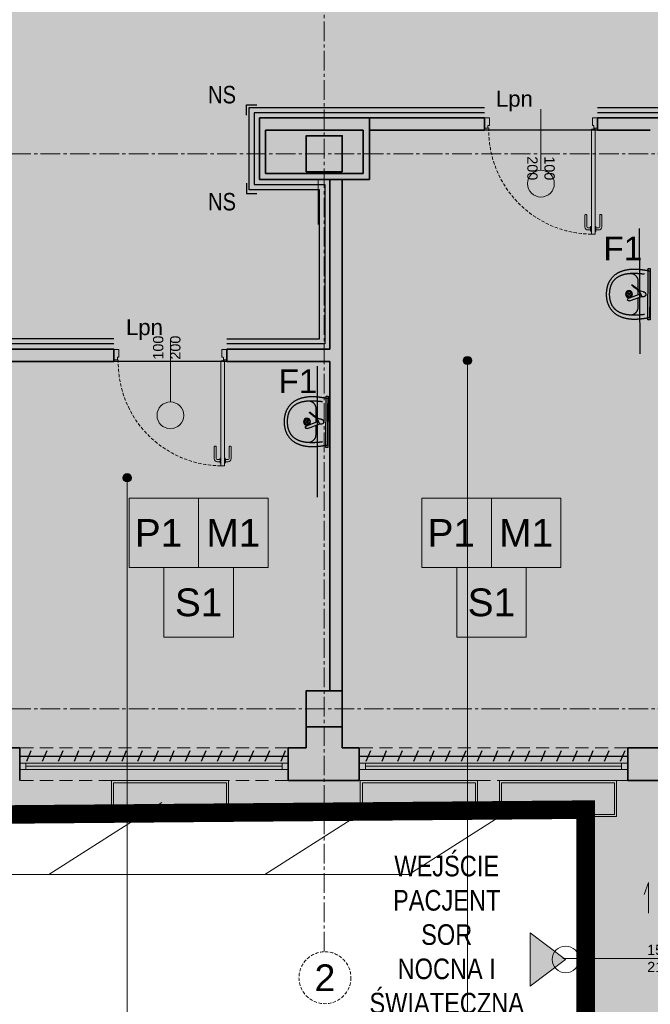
# Model space of a CAD drawing. Header units: millimetres. Extents: x -9409 to -3369, y -15007 to -6597.
# Tile 62 of 132: x -7188 to -6575, y -13275 to -12317. Entities that reach past the tile are written whole.
import ezdxf
from ezdxf.enums import TextEntityAlignment as Align

# ---------------------------------------------------------------- set-up
doc = ezdxf.new("R2010")
doc.units = ezdxf.units.MM
for name, pattern in [('ACAD_ISO02W100', [15, 12, -3]), ('CACHE2', [4.7625, 3.175, -1.5875]), ('CENTER2', [28.575, 19.05, -3.175, 3.175, -3.175]), ('CONTINU', [0]), ('DASHED', [19.05, 12.7, -6.35]), ('DASHED2', [0.375, 0.25, -0.125]), ('HIDDEN2', [4.7625, 3.175, -1.5875])]:
    doc.linetypes.add(name, pattern=pattern)
for name, color, linetype, lineweight in [('_opis', 8, 'Continuous', 5), ('A-AREA-____-IDEN', 81, 'Continuous', 5), ('SQ_Drzwi', 170, 'Continuous', 9), ('SQ_HATCH', 140, 'Continuous', 13), ('SQ_ISTN.Ściany', 140, 'Continuous', 35), ('Sq_Okna', 170, 'Continuous', 9), ('SQ_Opisy', 7, 'Continuous', 18), ('SQ_Osie', 220, 'CENTER2', 9), ('SQ_PROJ.Ściany', 7, 'Continuous', 35), ('SQ_TECHNOLOGIA', 251, 'Continuous', 9), ('SQ_ZAKRES_OPRACOWANIA', 7, 'ACAD_ISO02W100', 20), ('WYPOSAŻENIE WBUDOWANE', 11, 'Continuous', 25)]:
    doc.layers.add(name, color=color, linetype=linetype, lineweight=lineweight)
for name, color, linetype, lineweight, true_color in [('_rolety', 7, 'Continuous', 25, 0x21dec2), ('_wykończeniówka_listwy podłogowe', 7, 'Continuous', 25, 0xd042ff), ('SQ_STOLARKA ISTNIEJĄCA', 7, 'Continuous', 9, 0x575757), ('SQ_Widok', 7, 'DASHED', 15, 0x474747), ('W-fartuch', 7, 'FENCELINE1', 18, 0x0070e0), ('W-listwa', 7, 'ZIGZAG', 18, 0xe19705), ('W-poręcz', 92, 'FENCELINE1', 18, 0x00bd00)]:
    doc.layers.add(name, color=color, linetype=linetype, lineweight=lineweight, true_color=true_color)
doc.styles.add('Arial Narrow_2', font='ARIALN.TTF', dxfattribs={"height": 20})
doc.styles.add('Q_Arial', font='arial.ttf')
doc.styles.add('SQ_Arial Narrow', font='ARIALN.TTF')
doc.styles.get("Standard").update_dxf_attribs({"font": 'arial.ttf'})
doc.linetypes.add('FENCELINE1', pattern='A,0.25,-0.1,[133,ltypeshp.shx,S=0.1,R=0,X=-0.1,Y=0],-0.1,1', length=1.45)
doc.linetypes.add('ZIGZAG', pattern='A,0.0001,-0.2,[131,ltypeshp.shx,S=0.2,R=0,X=-0.2,Y=0],-0.4,[131,ltypeshp.shx,S=0.2,R=180,X=0.2,Y=0],-0.2', length=0.8001)

# ---------------------------------------------------------------- blocks, each defined once
blk = doc.blocks.new('umuwalka dla sluz')
at = {"ltscale": 0.22}
for p, q in [((19578.52, 2854.72), (19578.52, 2804.72)), ((19580.52, 2854.72), (19578.52, 2854.72)), ((19580.52, 2804.72), (19580.52, 2854.72)), ((19592.98, 2835.73), (19592.68, 2836.11)), ((19595.95, 2838.85), (19593.85, 2837.15)), ((19596.37, 2838.32), (19594.28, 2836.63)), ((19596.44, 2838.63), (19596.27, 2838.85)), ((19578.52, 2804.72), (19580.52, 2804.72))]:
    blk.add_line(p, q, dxfattribs=at)
at = {"ltscale": 0.6}
for p, q in [((19598.5, 2823.12), (19586.46, 2827.6)), ((19599.5, 2825.8), (19587.82, 2830.14))]:
    blk.add_line(p, q, dxfattribs=at)
for points in [[(19578.91, 2809.22), (19578.91, 2806.92), (19579.33, 2806.82), (19579.76, 2806.73), (19580.19, 2806.64), (19580.62, 2806.56), (19581.06, 2806.48), (19581.5, 2806.4), (19581.94, 2806.33), (19582.38, 2806.26), (19582.82, 2806.19), (19583.27, 2806.12), (19583.71, 2806.05), (19584.15, 2805.99), (19584.6, 2805.93), (19585.04, 2805.87), (19585.48, 2805.81), (19585.92, 2805.75), (19586.36, 2805.69), (19586.8, 2805.63), (19587.23, 2805.58), (19587.66, 2805.52), (19588.08, 2805.47), (19588.5, 2805.43), (19588.92, 2805.39), (19589.34, 2805.35), (19589.76, 2805.32), (19590.18, 2805.29), (19590.61, 2805.26), (19591.03, 2805.24), (19591.45, 2805.21), (19591.88, 2805.2), (19592.3, 2805.18), (19592.72, 2805.17), (19593.15, 2805.16), (19593.57, 2805.16), (19593.99, 2805.16), (19594.42, 2805.17), (19594.84, 2805.18), (19595.26, 2805.19), (19595.69, 2805.2), (19596.11, 2805.23), (19596.53, 2805.25), (19596.95, 2805.28), (19597.37, 2805.31), (19597.79, 2805.35), (19598.21, 2805.39), (19598.63, 2805.44), (19599.05, 2805.49), (19599.47, 2805.55), (19599.89, 2805.61), (19600.3, 2805.68), (19600.72, 2805.75), (19601.14, 2805.83), (19601.55, 2805.91), (19601.96, 2806), (19602.37, 2806.09), (19602.78, 2806.18), (19603.19, 2806.29), (19603.6, 2806.4), (19604.01, 2806.51), (19604.41, 2806.63), (19604.82, 2806.75), (19605.22, 2806.88), (19605.62, 2807.02), (19606.02, 2807.16), (19606.42, 2807.31), (19606.82, 2807.47), (19607.21, 2807.63), (19607.61, 2807.79), (19608, 2807.97), (19608, 2807.97), (19608.4, 2808.15), (19608.8, 2808.35), (19609.19, 2808.55), (19609.58, 2808.75), (19609.96, 2808.97), (19610.34, 2809.19), (19610.7, 2809.41), (19611.07, 2809.65), (19611.42, 2809.89), (19611.78, 2810.13), (19612.12, 2810.39), (19612.46, 2810.65), (19612.79, 2810.92), (19613.12, 2811.19), (19613.44, 2811.47), (19613.76, 2811.76), (19614.07, 2812.06), (19614.38, 2812.36), (19614.68, 2812.67), (19614.97, 2812.98), (19615.26, 2813.3), (19615.54, 2813.63), (19615.82, 2813.97), (19616.09, 2814.32), (19616.35, 2814.67), (19616.61, 2815.02), (19616.87, 2815.39), (19617.12, 2815.76), (19617.36, 2816.14), (19617.59, 2816.5), (19617.81, 2816.86), (19618.02, 2817.23), (19618.22, 2817.6), (19618.41, 2817.98), (19618.59, 2818.37), (19618.77, 2818.76), (19618.94, 2819.15), (19619.09, 2819.55), (19619.25, 2819.95), (19619.39, 2820.35), (19619.53, 2820.76), (19619.65, 2821.17), (19619.78, 2821.59), (19619.89, 2822.01), (19620, 2822.43), (19620.1, 2822.85), (19620.19, 2823.27), (19620.28, 2823.7), (19620.36, 2824.12), (19620.44, 2824.55), (19620.51, 2824.98), (19620.57, 2825.41), (19620.63, 2825.84), (19620.68, 2826.27), (19620.73, 2826.7), (19620.77, 2827.13), (19620.8, 2827.55), (19620.83, 2827.98), (19620.86, 2828.41), (19620.88, 2828.83), (19620.9, 2829.25), (19620.91, 2829.67), (19620.91, 2829.67), (19620.9, 2830.1), (19620.88, 2830.52), (19620.86, 2830.94), (19620.83, 2831.37), (19620.8, 2831.8), (19620.77, 2832.22), (19620.73, 2832.65), (19620.68, 2833.08), (19620.63, 2833.51), (19620.57, 2833.94), (19620.51, 2834.37), (19620.44, 2834.8), (19620.36, 2835.23), (19620.28, 2835.65), (19620.19, 2836.08), (19620.1, 2836.5), (19620, 2836.92), (19619.89, 2837.34), (19619.78, 2837.76), (19619.65, 2838.17), (19619.53, 2838.59), (19619.39, 2838.99), (19619.25, 2839.4), (19619.09, 2839.8), (19618.94, 2840.2), (19618.77, 2840.59), (19618.59, 2840.98), (19618.41, 2841.37), (19618.22, 2841.75), (19618.02, 2842.12), (19617.81, 2842.49), (19617.59, 2842.85), (19617.36, 2843.21), (19617.36, 2843.21), (19617.12, 2843.59), (19616.87, 2843.96), (19616.61, 2844.33), (19616.35, 2844.68), (19616.09, 2845.03), (19615.82, 2845.38), (19615.54, 2845.71), (19615.26, 2846.04), (19614.97, 2846.37), (19614.68, 2846.68), (19614.38, 2846.99), (19614.07, 2847.29), (19613.76, 2847.59), (19613.44, 2847.88), (19613.12, 2848.16), (19612.79, 2848.43), (19612.46, 2848.7), (19612.12, 2848.96), (19611.78, 2849.22), (19611.42, 2849.46), (19611.07, 2849.7), (19610.7, 2849.94), (19610.34, 2850.16), (19609.96, 2850.38), (19609.58, 2850.6), (19609.19, 2850.8), (19608.8, 2851), (19608.4, 2851.2), (19608, 2851.38), (19608, 2851.38), (19607.61, 2851.56), (19607.21, 2851.72), (19606.82, 2851.88), (19606.42, 2852.04), (19606.02, 2852.19), (19605.62, 2852.33), (19605.22, 2852.47), (19604.82, 2852.6), (19604.41, 2852.72), (19604.01, 2852.84), (19603.6, 2852.95), (19603.19, 2853.06), (19602.78, 2853.17), (19602.37, 2853.26), (19601.96, 2853.35), (19601.55, 2853.44), (19601.14, 2853.52), (19600.72, 2853.6), (19600.3, 2853.67), (19599.89, 2853.74), (19599.47, 2853.8), (19599.05, 2853.86), (19598.63, 2853.91), (19598.21, 2853.95), (19597.79, 2854), (19597.37, 2854.04), (19596.95, 2854.07), (19596.53, 2854.1), (19596.11, 2854.12), (19595.69, 2854.15), (19595.26, 2854.16), (19594.84, 2854.17), (19594.42, 2854.18), (19593.99, 2854.19), (19593.57, 2854.19), (19593.15, 2854.18), (19592.72, 2854.18), (19592.3, 2854.17), (19591.88, 2854.15), (19591.45, 2854.14), (19591.03, 2854.11), (19590.61, 2854.09), (19590.18, 2854.06), (19589.76, 2854.03), (19589.34, 2854), (19588.92, 2853.96), (19588.5, 2853.92), (19588.08, 2853.88), (19587.66, 2853.83), (19587.66, 2853.83), (19587.23, 2853.77), (19586.8, 2853.71), (19586.36, 2853.66), (19585.92, 2853.6), (19585.48, 2853.54), (19585.04, 2853.48), (19584.6, 2853.42), (19584.15, 2853.36), (19583.71, 2853.29), (19583.27, 2853.23), (19582.82, 2853.16), (19582.38, 2853.09), (19581.94, 2853.02), (19581.5, 2852.95), (19581.06, 2852.87), (19580.62, 2852.79), (19580.19, 2852.7), (19579.76, 2852.61), (19579.33, 2852.52), (19578.91, 2852.43), (19578.91, 2842.77)], [(19583.86, 2810.01), (19584.04, 2809.99), (19584.36, 2809.95), (19584.69, 2809.9), (19585.02, 2809.86), (19585.36, 2809.82), (19585.69, 2809.78), (19586.03, 2809.74), (19586.36, 2809.7), (19586.7, 2809.67), (19587.04, 2809.63), (19587.38, 2809.6), (19587.73, 2809.56), (19588.07, 2809.53), (19588.41, 2809.5), (19588.76, 2809.47), (19589.11, 2809.44), (19589.45, 2809.42), (19589.8, 2809.39), (19590.15, 2809.37), (19590.5, 2809.35), (19590.85, 2809.33), (19591.2, 2809.31), (19591.55, 2809.29), (19591.9, 2809.28), (19592.25, 2809.27), (19592.6, 2809.26), (19592.95, 2809.25), (19593.3, 2809.24), (19593.66, 2809.24), (19594.01, 2809.24), (19594.36, 2809.24), (19594.71, 2809.24), (19595.06, 2809.24), (19595.41, 2809.25), (19595.76, 2809.26), (19596.11, 2809.27), (19596.46, 2809.28), (19596.81, 2809.3), (19597.16, 2809.32), (19597.51, 2809.34), (19597.86, 2809.37), (19598.2, 2809.4), (19598.55, 2809.43), (19598.89, 2809.46), (19599.24, 2809.5), (19599.58, 2809.54), (19599.92, 2809.58), (19600.26, 2809.62), (19600.6, 2809.67), (19600.94, 2809.72), (19601.27, 2809.78), (19601.61, 2809.84), (19601.94, 2809.9), (19602.27, 2809.96), (19602.6, 2810.03), (19602.93, 2810.1), (19603.26, 2810.18), (19603.58, 2810.26), (19603.9, 2810.34), (19604.22, 2810.43), (19604.54, 2810.52), (19604.86, 2810.61), (19605.17, 2810.71), (19605.48, 2810.81), (19605.79, 2810.92), (19606.1, 2811.03), (19606.41, 2811.14), (19606.71, 2811.26), (19607.01, 2811.38), (19607.31, 2811.51), (19607.6, 2811.64), (19607.89, 2811.77), (19608.18, 2811.91), (19608.47, 2812.06), (19608.75, 2812.2), (19609.03, 2812.36), (19609.31, 2812.51), (19609.58, 2812.67), (19609.85, 2812.84), (19610.12, 2813.01), (19610.38, 2813.19), (19610.65, 2813.37), (19610.9, 2813.55), (19611.16, 2813.74), (19611.41, 2813.94), (19611.65, 2814.14), (19611.9, 2814.35), (19612.13, 2814.56), (19612.37, 2814.77), (19612.6, 2814.99), (19612.83, 2815.22), (19613.05, 2815.45), (19613.27, 2815.69), (19613.48, 2815.93), (19613.69, 2816.18), (19613.9, 2816.43), (19614.1, 2816.69), (19614.3, 2816.96), (19614.49, 2817.23), (19614.68, 2817.5), (19614.86, 2817.78), (19615.04, 2818.07), (19615.22, 2818.37), (19615.39, 2818.67), (19615.55, 2818.97), (19615.71, 2819.28), (19615.86, 2819.6), (19616.01, 2819.92), (19616.16, 2820.25), (19616.3, 2820.59), (19616.43, 2820.93), (19616.56, 2821.28), (19616.68, 2821.64), (19616.8, 2822), (19616.91, 2822.37), (19617.02, 2822.74), (19617.12, 2823.12), (19617.21, 2823.51), (19617.3, 2823.91), (19617.38, 2824.31), (19617.46, 2824.72), (19617.53, 2825.13), (19617.6, 2825.56), (19617.66, 2825.98), (19617.71, 2826.42), (19617.76, 2826.86), (19617.8, 2827.31), (19617.83, 2827.77), (19617.86, 2828.24), (19617.88, 2828.71), (19617.89, 2829.19), (19617.9, 2829.67), (19617.9, 2829.67), (19617.89, 2830.16), (19617.88, 2830.64), (19617.86, 2831.11), (19617.83, 2831.58), (19617.8, 2832.04), (19617.76, 2832.49), (19617.71, 2832.93), (19617.66, 2833.37), (19617.6, 2833.79), (19617.53, 2834.22), (19617.46, 2834.63), (19617.38, 2835.04), (19617.3, 2835.44), (19617.21, 2835.84), (19617.12, 2836.23), (19617.02, 2836.61), (19616.91, 2836.98), (19616.8, 2837.35), (19616.68, 2837.71), (19616.56, 2838.07), (19616.43, 2838.42), (19616.3, 2838.76), (19616.16, 2839.09), (19616.01, 2839.43), (19615.86, 2839.75), (19615.71, 2840.07), (19615.55, 2840.38), (19615.39, 2840.68), (19615.22, 2840.98), (19615.04, 2841.28), (19614.86, 2841.56), (19614.68, 2841.85), (19614.49, 2842.12), (19614.3, 2842.39), (19614.1, 2842.66), (19613.9, 2842.92), (19613.69, 2843.17), (19613.48, 2843.42), (19613.27, 2843.66), (19613.05, 2843.9), (19612.83, 2844.13), (19612.6, 2844.36), (19612.37, 2844.58), (19612.13, 2844.79), (19611.9, 2845), (19611.65, 2845.21), (19611.41, 2845.41), (19611.16, 2845.6), (19610.9, 2845.8), (19610.65, 2845.98), (19610.38, 2846.16), (19610.12, 2846.34), (19609.85, 2846.51), (19609.58, 2846.67), (19609.31, 2846.84), (19609.03, 2846.99), (19608.75, 2847.15), (19608.47, 2847.29), (19608.18, 2847.44), (19607.89, 2847.58), (19607.6, 2847.71), (19607.31, 2847.84), (19607.01, 2847.97), (19606.71, 2848.09), (19606.41, 2848.21), (19606.1, 2848.32), (19605.79, 2848.43), (19605.48, 2848.54), (19605.17, 2848.64), (19604.86, 2848.74), (19604.54, 2848.83), (19604.22, 2848.92), (19603.9, 2849.01), (19603.58, 2849.09), (19603.26, 2849.17), (19602.93, 2849.24), (19602.6, 2849.32), (19602.27, 2849.39), (19601.94, 2849.45), (19601.61, 2849.51), (19601.27, 2849.57), (19600.94, 2849.63), (19600.6, 2849.68), (19600.26, 2849.73), (19599.92, 2849.77), (19599.58, 2849.81), (19599.24, 2849.85), (19598.89, 2849.89), (19598.55, 2849.92), (19598.2, 2849.95), (19597.86, 2849.98), (19597.51, 2850.01), (19597.16, 2850.03), (19596.81, 2850.05), (19596.46, 2850.06), (19596.11, 2850.08), (19595.76, 2850.09), (19595.41, 2850.1), (19595.06, 2850.11), (19594.71, 2850.11), (19594.36, 2850.11), (19594.01, 2850.11), (19593.66, 2850.11), (19593.3, 2850.11), (19592.95, 2850.1), (19592.6, 2850.09), (19592.25, 2850.08), (19591.9, 2850.07), (19591.55, 2850.06), (19591.2, 2850.04), (19590.85, 2850.02), (19590.5, 2850), (19590.15, 2849.98), (19589.8, 2849.96), (19589.45, 2849.93), (19589.11, 2849.91), (19588.76, 2849.88), (19588.41, 2849.85), (19588.07, 2849.82), (19587.73, 2849.79), (19587.38, 2849.75), (19587.04, 2849.72), (19586.7, 2849.68), (19586.36, 2849.65), (19586.03, 2849.61), (19585.69, 2849.57), (19585.36, 2849.53), (19585.02, 2849.49), (19584.69, 2849.45), (19584.36, 2849.4), (19584.07, 2849.37)], [(19597.97, 2849.97), (19597.67, 2849.99), (19597.36, 2849.99), (19597.04, 2849.98), (19596.71, 2849.94), (19596.38, 2849.88), (19596.05, 2849.8), (19595.71, 2849.71), (19595.37, 2849.59), (19595.03, 2849.45), (19594.69, 2849.3), (19594.36, 2849.12), (19594.03, 2848.93), (19593.7, 2848.72), (19593.39, 2848.49), (19593.08, 2848.25), (19592.78, 2847.99), (19592.49, 2847.7), (19592.22, 2847.41), (19591.96, 2847.09), (19591.71, 2846.76), (19591.48, 2846.41), (19591.27, 2846.05), (19591.08, 2845.67), (19590.91, 2845.27), (19590.76, 2844.86), (19590.64, 2844.43), (19590.54, 2843.99), (19590.47, 2843.53), (19590.42, 2843.06), (19590.41, 2842.57)], [(19578.91, 2842.77), (19578.91, 2841.01)], [(19578.91, 2841.01), (19578.91, 2829.72), (19578.91, 2825.33)], [(19590.41, 2842.57), (19590.41, 2834.34)], [(19590.41, 2833.51), (19590.41, 2829.67), (19590.41, 2829.18)], [(19601.35, 2829.6), (19601.35, 2829.6)], [(19578.91, 2825.33), (19578.91, 2809.22)], [(19590.41, 2826.13), (19590.41, 2816.78)], [(19590.41, 2816.78), (19590.42, 2816.29), (19590.47, 2815.82), (19590.54, 2815.36), (19590.64, 2814.92), (19590.76, 2814.49), (19590.91, 2814.08), (19591.08, 2813.68), (19591.27, 2813.3), (19591.48, 2812.94), (19591.71, 2812.59), (19591.96, 2812.26), (19592.22, 2811.94), (19592.49, 2811.65), (19592.78, 2811.36), (19593.08, 2811.1), (19593.39, 2810.85), (19593.7, 2810.63), (19594.03, 2810.42), (19594.36, 2810.23), (19594.69, 2810.05), (19595.03, 2809.9), (19595.37, 2809.76), (19595.71, 2809.64), (19596.05, 2809.55), (19596.38, 2809.47), (19596.71, 2809.41), (19597.04, 2809.37), (19597.36, 2809.36), (19597.67, 2809.36), (19597.97, 2809.38)]]:
    blk.add_lwpolyline(points)
at = {"ltscale": 0.22}
for radius in [3.4, 2.5]:
    blk.add_circle((19598.99, 2829.67), radius, dxfattribs=at)
at = {"linetype": 'Continuous'}
for centre in [(19597.49, 2829.67), (19598.99, 2831.17), (19598.99, 2828.17), (19600.49, 2829.67)]:
    blk.add_circle(centre, 1, dxfattribs=at)
at = {"ltscale": 0.22}
for centre, radius, start, end in [((19558.61, 2876.81), 53.06, 306.19105, 311.6305), ((19625.6, 2793.81), 53.06, 126.19105, 131.6305), ((19596.11, 2838.72), 0.203, 38.86668, 142.00978), ((19596.28, 2838.5), 0.203, 295.81177, 38.95488), ((19585.08, 2829.64), 2.45, 84.47182, 353.34974), ((19585.08, 2829.64), 2.4, 93.85226, 343.96929), ((19584.25, 2841.16), 9.14, 276.67052, 308.42694), ((19596.16, 2826.4), 9.14, 129.39462, 161.15104)]:
    blk.add_arc(centre, radius, start, end, dxfattribs=at)
at = {"ltscale": 0.6}
blk.add_arc((19599, 2824.46), 1.43, 249.60695, 69.60695, dxfattribs=at)
blk = doc.blocks.new('point')
at = {"layer": 'A-AREA-____-IDEN', "lineweight": -2}
h = blk.add_hatch(color=256, dxfattribs=at)
h.dxf.hatch_style = 1
edge = h.paths.add_edge_path()
edge.add_arc((0, 0), 4, 0, 360)
blk.add_circle((0, 0), 4, dxfattribs=at)
blk = doc.blocks.new('posadzka')
at = {"layer": '_opis'}
blk.add_lwpolyline([(54442.94, 11846.05), (54442.94, 11891.05), (54397.94, 11891.05), (54397.94, 11846.05)], close=True, dxfattribs=at)
at = {"layer": '_opis', "color": 2, "style": 'Q_Arial'}
blk.add_attdef('posadzka', text='', height=18, dxfattribs=at).set_placement((54420.44, 11868.55), align=Align.MIDDLE)
blk = doc.blocks.new('sufit')
at = {"layer": '_opis'}
blk.add_lwpolyline([(54487.94, 11846.05), (54487.94, 11891.05), (54442.94, 11891.05), (54442.94, 11846.05)], close=True, dxfattribs=at)
at = {"layer": '_opis', "color": 2, "style": 'Q_Arial'}
blk.add_attdef('sufit', text='', height=18, dxfattribs=at).set_placement((54465.44, 11868.55), align=Align.MIDDLE)
blk = doc.blocks.new('KLAMKA')
for p, q in [((-10, -18.4), (-10, -7)), ((-8, -18.4), (-8, -7)), ((-4.32, -4), (-7, -4)), ((-4.32, -6), (-7, -6)), ((-4.32, -3.09), (-4.32, -6.91)), ((-3.5, -2.49), (-3.72, -2.49)), ((-3.5, -7.51), (-3.72, -7.51)), ((0, -2.49), (0.22, -2.49)), ((0, -7.51), (0.22, -7.51)), ((0.82, -3.09), (0.82, -6.91)), ((3.5, -4), (0.82, -4)), ((3.5, -6), (0.82, -6)), ((4.5, -18.4), (4.5, -7)), ((6.5, -18.4), (6.5, -7)), ((-8.6, -19), (-9.4, -19)), ((5.9, -19), (5.1, -19))]:
    blk.add_line(p, q)
for centre, radius, start, end in [((-7, -7), 3, 90, 180), ((-7, -7), 1, 90, 180), ((-3.72, -3.09), 0.6, 90, 180), ((-3.72, -6.91), 0.6, 180, 270), ((0.22, -3.09), 0.6, 0, 90), ((0.22, -6.91), 0.6, 270, 360), ((3.5, -7), 3, 360, 90), ((3.5, -7), 1, 0, 90), ((-9.4, -18.4), 0.6, 180, 270), ((-8.6, -18.4), 0.6, 270, 360), ((5.1, -18.4), 0.6, 180, 270), ((5.9, -18.4), 0.6, 270, 360)]:
    blk.add_arc(centre, radius, start, end)
blk = doc.blocks.new('Drzwi 100')
at = {"layer": 'SQ_Drzwi'}
for p, q in [((0, 0), (5, 0)), ((0, -10), (0, 0)), ((0, -10), (0, 0)), ((0, 0), (5, 0)), ((0, -10), (0, 0)), ((5, 0), (5, -7.2)), ((55, 8.58), (55, -51.04)), ((105, 0), (105, -7.2)), ((105, 0), (110, 0)), ((110, -10), (110, 0)), ((3.5, -7.8), (3.5, -9.7)), ((4.7, -7.5), (3.8, -7.5)), ((105.3, -7.5), (106.2, -7.5)), ((106.5, -7.8), (106.5, -9.7)), ((3.2, -10), (0, -10)), ((2.37, -11.15), (2.37, -113.12)), ((2.37, -11.15), (5.87, -11.15)), ((5.87, -11.15), (5.87, -113.12)), ((106.8, -10), (110, -10)), ((2.37, -113.12), (5.87, -113.12))]:
    blk.add_line(p, q, dxfattribs=at)
for centre, radius in [((3.09, -10.58), 0.529), ((55, -64.04), 13)]:
    blk.add_circle(centre, radius, dxfattribs=at)
for centre, start, end in [((3.8, -7.8), 90, 180), ((4.7, -7.2), 270, 0), ((105.3, -7.2), 180, 270), ((106.2, -7.8), 0, 90), ((3.2, -9.7), 270, 0), ((106.8, -9.7), 180, 270)]:
    blk.add_arc(centre, 0.3, start, end, dxfattribs=at)
at = {"layer": 'SQ_Drzwi', "linetype": 'HIDDEN2'}
blk.add_arc((4.94, -12.36), 100.76, 270.5292, 1.42229, dxfattribs=at)
at = {"layer": 'SQ_Drzwi', "rotation": 180}
blk.add_blockref('KLAMKA', (2.37, -113.12), dxfattribs=at)
blk = doc.blocks.new('osie bud A')
at = {"layer": 'SQ_ISTN.Ściany', "lineweight": 5}
h = blk.add_hatch(dxfattribs=at)
h.set_pattern_fill('JIS_STN_1E', color=256, scale=10)
h.set_pattern_definition([(45, (46210.293, 23121.439), (-7.071068, 7.071068), []), (45, (46217.343, 23121.439), (-7.071068, 7.071068), [10, -5])])
h.paths.add_polyline_path([(25436.8, 18313.95), (25471.8, 18313.95), (25471.8, 18278.95), (25436.8, 18278.95)])
h.paths.add_polyline_path([(25436.8, 18613.95), (25471.8, 18613.95), (25471.8, 18578.95), (25436.8, 18578.95)])
h.paths.add_polyline_path([(25436.8, 19153.95), (25471.8, 19153.95), (25471.8, 19118.95), (25436.8, 19118.95)])
h.paths.add_polyline_path([(24776.8, 19153.95), (24811.8, 19153.95), (24811.8, 19118.95), (24776.8, 19118.95)])
h.paths.add_polyline_path([(24116.8, 19153.95), (24151.8, 19153.95), (24151.8, 19118.95), (24116.8, 19118.95)])
h.paths.add_polyline_path([(23456.8, 19153.95), (23491.8, 19153.95), (23491.8, 19118.95), (23456.8, 19118.95)])
h.paths.add_polyline_path([(23456.8, 18613.95), (23491.8, 18613.95), (23491.8, 18578.95), (23456.8, 18578.95)])
h.paths.add_polyline_path([(23456.8, 18313.95), (23491.8, 18313.95), (23491.8, 18278.95), (23456.8, 18278.95)])
h.paths.add_polyline_path([(23456.8, 17776.95), (23491.8, 17776.95), (23491.8, 17741.95), (23456.8, 17741.95)])
h.paths.add_polyline_path([(24116.8, 17776.95), (24151.8, 17776.95), (24151.8, 17741.95), (24116.8, 17741.95)])
h.paths.add_polyline_path([(24776.8, 17776.95), (24811.8, 17776.95), (24811.8, 17741.95), (24776.8, 17741.95)])
h.paths.add_polyline_path([(25436.8, 17776.95), (25471.8, 17776.95), (25471.8, 17741.95), (25436.8, 17741.95)])
h.paths.add_polyline_path([(24776.8, 18313.95), (24811.8, 18313.95), (24811.8, 18278.95), (24776.8, 18278.95)])
h.paths.add_polyline_path([(24776.8, 18613.95), (24811.8, 18613.95), (24811.8, 18578.95), (24776.8, 18578.95)])
h.paths.add_polyline_path([(24116.8, 18613.95), (24151.8, 18613.95), (24151.8, 18578.95), (24116.8, 18578.95)])
h.paths.add_polyline_path([(23156.8, 18313.95), (23191.8, 18313.95), (23191.8, 18278.95), (23156.8, 18278.95)])
h.paths.add_polyline_path([(24116.8, 18313.95), (24151.8, 18313.95), (24151.8, 18278.95), (24116.8, 18278.95)])
at = {"layer": 'SQ_ISTN.Ściany'}
for points in [[(23456.8, 19153.95), (23491.8, 19153.95), (23491.8, 19118.95), (23456.8, 19118.95)], [(23456.8, 18613.95), (23491.8, 18613.95), (23491.8, 18578.95), (23456.8, 18578.95)]]:
    blk.add_lwpolyline(points, close=True, dxfattribs=at)
at = {"layer": 'SQ_Osie'}
for p, q in [((23474.3, 19372.6), (23474.3, 17597.31)), ((22587.87, 19136.45), (25598.18, 19136.45)), ((22587.87, 18596.45), (25598.18, 18596.45))]:
    blk.add_line(p, q, dxfattribs=at)
at = {"layer": 'SQ_Osie', "linetype": 'ByBlock'}
blk.add_circle((23473.56, 19398.15), 25.25, dxfattribs=at)
at = {"layer": 'SQ_Osie'}
blk.add_text('2', height=26, rotation=180, dxfattribs=at).set_placement((23473.56, 19398.15), align=Align.MIDDLE_CENTER)
blk = doc.blocks.new('stan projektowany')
at = {"layer": 'SQ_HATCH'}
h = blk.add_hatch(dxfattribs=at)
h.set_pattern_fill('ANGLE')
h.set_pattern_definition([(0, (-10464.962, 6233.929), (0, 6.985), [5.08, -1.905]), (90, (-10464.962, 6233.929), (-6.985, 4e-16), [5.08, -1.905])])
h.paths.add_polyline_path([(-15233.14, 8198.65), (-15198.14, 8198.65), (-15176.65, 8198.65), (-15176.65, 8216.15), (-15144.65, 8216.15), (-15144.65, 8147.15), (-15144.65, 7886.15), (-15144.65, 7837.15), (-15144.65, 7734.77), (-15104.65, 7734.77), (-15104.65, 10535.59), (-15737.65, 10535.59), (-15737.65, 10615.59), (-15789.65, 10615.59), (-16075.65, 10615.59), (-16075.65, 9587.27), (-16120.11, 9587.27), (-16120.11, 9436.61), (-16071.65, 9436.61), (-16071.65, 9307.59), (-16259.65, 9307.59), (-16259.65, 8898.65), (-16704.65, 8898.65), (-16704.65, 7768.15), (-16704.65, 7751.82), (-16685.57, 7751.82), (-16685.57, 7130.61), (-16718.15, 7131.63), (-16718.15, 7178.15), (-16999.65, 7178.15), (-16999.65, 7808.15), (-19394.65, 7808.15), (-19394.65, 6211.23), (-19462.48, 6211.23), (-19462.48, 5925.46), (-18509.26, 5925.46), (-18509.26, 6211.23), (-17103.03, 6223.02), (-17103.03, 5881.49), (-15104.65, 5873.27), (-15104.65, 7734.77), (-15144.65, 7734.77), (-15144.65, 7707.15), (-15176.65, 7707.15), (-15176.65, 7706.65), (-15176.65, 7706.65), (-15259.89, 7706.65), (-15259.87, 7706.75), (-15259.87, 7707.15), (-15292.71, 7707.15), (-15292.71, 7696.65), (-15292.7, 7696.65), (-15292.71, 7706.65), (-15297.71, 7706.65), (-15297.7, 7699.45, 0.414214), (-15297.4, 7699.15), (-15296.5, 7699.15, -0.414214), (-15296.2, 7698.85), (-15296.2, 7696.95, 0.527766), (-15295.86, 7696.59, -0.450501), (-15295.27, 7696.07, -0.414104), (-15295.79, 7695.54), (-15295.07, 7695.5), (-15295.79, 7695.54, -0.414323), (-15296.32, 7696.07, -0.409171), (-15295.87, 7696.65, -0.450389), (-15296.2, 7696.95), (-15296.2, 7698.85, 0.414214), (-15296.5, 7699.15), (-15297.4, 7699.15, -0.414214), (-15297.7, 7699.45), (-15297.71, 7706.65), (-15292.71, 7706.65), (-15292.71, 7707.15), (-15259.87, 7707.15), (-15259.87, 7734.77), (-15473.3, 7734.77), (-15473.3, 7771.14, -0.414214), (-15477.3, 7775.14, -1), (-15469.3, 7775.14, -0.414214), (-15473.3, 7771.14), (-15473.3, 7749.3), (-15457.7, 7749.3), (-15457.7, 7760.15), (-15457.96, 7760.19), (-15457.96, 7773.87), (-15457.96, 7787.54), (-15457.7, 7799.3), (-15457.7, 7787.58), (-15431.62, 7791.36, -0.038172), (-15427.99, 7791.64, -0.032853), (-15424.84, 7791.44, -0.057631), (-15419.72, 7790.17, -0.057695), (-15415.53, 7788.02, -0.068919), (-15411.87, 7784.77, -0.070278), (-15409.44, 7780.92, -0.066142), (-15408.18, 7776.69, -0.045653), (-15407.94, 7773.2, -0.032968), (-15408.15, 7770.68, -0.068737), (-15409.44, 7766.28, -0.070278), (-15411.87, 7762.43, -0.068919), (-15415.53, 7759.18, -0.057695), (-15419.72, 7757.03, -0.057631), (-15424.84, 7755.76, -0.032853), (-15427.99, 7755.56, -0.033182), (-15431.15, 7755.77), (-15457.7, 7760.15), (-15457.7, 7749.3), (-15473.3, 7749.3), (-15473.3, 7734.77), (-15259.87, 7734.77), (-15259.87, 7837.15), (-15259.9, 7837.15), (-15259.87, 7837.13), (-15176.65, 7837.15), (-15176.65, 7734.77), (-15144.65, 7734.77), (-15144.65, 7837.15), (-15144.65, 7886.15), (-15176.65, 7886.15), (-15176.65, 8147.15), (-15176.65, 8163.65), (-15198.14, 8163.65), (-15233.14, 8163.65)])
at = {"layer": 'SQ_HATCH', "linetype": 'ByBlock', "true_color": 0x939598}
for points in [[(-17201.47, 6896.15), (-17313.15, 6896.15), (-17313.15, 6884.15), (-17201.47, 6884.15)], [(-16718.15, 6672.23), (-17028.15, 6672.23), (-17028.15, 6896.15), (-17091.47, 6896.15), (-17091.47, 6886.15), (-17091.47, 6884.15), (-17040.15, 6884.15), (-17040.15, 6283.23), (-17028.15, 6283.23), (-17028.15, 6443.24), (-17028.19, 6443.24), (-17028.19, 6472.73), (-17028.15, 6503.23), (-16718.15, 6503.23), (-16718.15, 6515.23), (-16861.65, 6515.23), (-16861.65, 6550.23), (-16871.65, 6550.23), (-16873.65, 6550.23), (-16873.65, 6515.23), (-17028.15, 6515.23), (-17028.15, 6660.23), (-16873.65, 6660.23), (-16873.65, 6650.23), (-16871.65, 6650.23), (-16871.65, 6650.23), (-16861.65, 6650.23), (-16861.65, 6660.23), (-16718.15, 6660.23)], [(-17339.65, 6836.15), (-17351.65, 6836.15), (-17351.65, 6671.1), (-17451.65, 6671.1), (-17451.65, 6659.1), (-17351.65, 6659.1), (-17351.65, 6338.65), (-17351.15, 6338.65), (-17339.65, 6338.65)], [(-17561.65, 6671.1), (-17812.65, 6671.1), (-17812.65, 6659.1), (-17561.65, 6659.1), (-17561.65, 6660.7), (-17561.65, 6660.7)]]:
    blk.add_hatch(color=252, dxfattribs=at).paths.add_polyline_path(points)
at = {"layer": 'SQ_Opisy'}
h = blk.add_hatch(color=7, dxfattribs=at)
h.dxf.hatch_style = 1
h.paths.add_polyline_path([(-17122.45, 6077.27), (-17156.79, 6051.26), (-17156.79, 6103.28)])
at = {"layer": 'SQ_Drzwi'}
for points in [[(-17041.87, 6152.17), (-17046.28, 6140.29)], [(-17041.87, 6122.25), (-17041.87, 6152.17)], [(-17008.6, 6078.17), (-17125.17, 6078.17)]]:
    blk.add_lwpolyline(points, dxfattribs=at)
blk.add_circle((-17122.45, 6077.27), 13, dxfattribs=at)
at = {"layer": 'SQ_ISTN.Ściany'}
for p, q in [((-17313.15, 6896.15), (-17420.15, 6896.15)), ((-17420.15, 6836.15), (-17420.15, 6896.15)), ((-17313.15, 6896.15), (-17314.6, 6896.15)), ((-17319.15, 6884.15), (-17414.15, 6884.15)), ((-17414.15, 6842.15), (-17414.15, 6884.15)), ((-17319.15, 6842.15), (-17319.15, 6884.15)), ((-17313.15, 6884.15), (-17313.73, 6884.15)), ((-17313.15, 6836.15), (-17313.15, 6884.15)), ((-17319.15, 6842.15), (-17414.15, 6842.15)), ((-17313.15, 6836.15), (-17420.15, 6836.15)), ((-17363.15, 6338.65), (-17351.15, 6338.65)), ((-17374.65, 6303.69), (-17374.65, 6283.23)), ((-17339.65, 6303.65), (-17339.65, 6283.23)), ((-17653.11, 6283.23), (-17722.11, 6283.23)), ((-17653.11, 6251.23), (-17653.11, 6283.23)), ((-17392.11, 6251.23), (-17392.11, 6283.23)), ((-17374.65, 6283.23), (-17392.11, 6283.23)), ((-17323.11, 6283.23), (-17339.65, 6283.23)), ((-17323.11, 6251.23), (-17323.11, 6283.23)), ((-16993.11, 6283.23), (-17062.11, 6283.23)), ((-17062.11, 6251.23), (-17062.11, 6283.23)), ((-17323.11, 6251.23), (-17392.11, 6251.23)), ((-16993.11, 6251.23), (-17062.11, 6251.23))]:
    blk.add_line(p, q, dxfattribs=at)
at = {"layer": 'SQ_Opisy'}
blk.add_lwpolyline([(-17122.45, 6077.27), (-17156.79, 6051.26), (-17156.79, 6103.28)], close=True, dxfattribs=at)
at = {"layer": 'SQ_PROJ.Ściany'}
for p, q in [((-17351.65, 6836.15), (-17351.65, 6671.1)), ((-17339.65, 6836.15), (-17339.65, 6338.65)), ((-17351.65, 6659.1), (-17351.65, 6338.65))]:
    blk.add_line(p, q, dxfattribs=at)
for points in [[(-17201.47, 6896.15), (-17313.15, 6896.15)], [(-17201.47, 6896.15), (-17201.47, 6884.15), (-17313.15, 6884.15)], [(-17313.15, 6884.15), (-17313.15, 6896.15)], [(-17028.15, 6896.15), (-17091.47, 6896.15), (-17091.47, 6884.15), (-17040.15, 6884.15)], [(-17561.65, 6659.1), (-17561.65, 6671.1), (-17812.65, 6671.1), (-17812.65, 6659.1)], [(-17351.65, 6671.1), (-17451.65, 6671.1)], [(-17451.65, 6659.1), (-17451.65, 6671.1)], [(-17812.65, 6659.1), (-17561.65, 6659.1)], [(-17451.65, 6659.1), (-17351.65, 6659.1)], [(-17351.65, 6338.65), (-17339.65, 6338.65)]]:
    blk.add_lwpolyline(points, dxfattribs=at)
at = {"layer": 'SQ_STOLARKA ISTNIEJĄCA', "lineweight": 13}
for p, q in [((-17647.11, 6268.23), (-17398.11, 6268.23)), ((-17317.11, 6268.23), (-17068.11, 6268.23)), ((-17647.11, 6265.23), (-17398.11, 6265.23)), ((-17647.11, 6262.23), (-17398.11, 6262.23)), ((-17317.11, 6265.23), (-17068.11, 6265.23)), ((-17317.11, 6262.23), (-17068.11, 6262.23))]:
    blk.add_line(p, q, dxfattribs=at)
for points in [[(-17647.11, 6262.23), (-17647.11, 6268.23), (-17653.11, 6268.23), (-17653.11, 6262.23)], [(-17392.11, 6262.23), (-17392.11, 6268.23), (-17398.11, 6268.23), (-17398.11, 6262.23)], [(-17317.11, 6262.23), (-17317.11, 6268.23), (-17323.11, 6268.23), (-17323.11, 6262.23)], [(-17062.11, 6262.23), (-17062.11, 6268.23), (-17068.11, 6268.23), (-17068.11, 6262.23)], [(-17563.95, 6251.23), (-17450.09, 6251.23), (-17450.09, 6216.4), (-17563.95, 6216.4)], [(-17561.95, 6249.23), (-17452.09, 6249.23), (-17452.09, 6218.4), (-17561.95, 6218.4)], [(-17322.04, 6251.23), (-17208.18, 6251.23), (-17208.18, 6216.4), (-17322.04, 6216.4)], [(-17320.04, 6249.23), (-17210.18, 6249.23), (-17210.18, 6218.4), (-17320.04, 6218.4)], [(-17186.87, 6251.23), (-17073.02, 6251.23), (-17073.02, 6216.4), (-17186.87, 6216.4)], [(-17184.87, 6249.23), (-17075.02, 6249.23), (-17075.02, 6218.4), (-17184.87, 6218.4)]]:
    blk.add_lwpolyline(points, close=True, dxfattribs=at)
at = {"layer": 'SQ_Widok'}
for points in [[(-17392.11, 6283.23), (-17653.11, 6283.23)], [(-17062.11, 6283.23), (-17323.11, 6283.23)], [(-17392.11, 6251.23), (-17653.11, 6251.23)], [(-17062.11, 6251.23), (-17323.11, 6251.23)]]:
    blk.add_lwpolyline(points, dxfattribs=at)
at = {"layer": 'SQ_Widok', "color": 250, "linetype": 'CONTINU', "true_color": 0x383838}
for points in [[(-18534.96, 6230), (-18424.96, 6160), (-17274.96, 6160)], [(-17514.96, 6230), (-17624.96, 6160)], [(-17304.96, 6230), (-17414.96, 6160)], [(-17164.96, 6230), (-17274.96, 6160)]]:
    blk.add_lwpolyline(points, dxfattribs=at)
at = {"layer": 'SQ_ZAKRES_OPRACOWANIA', "color": 251, "linetype": 'DASHED2', "ltscale": 100, "true_color": 0x636466, "const_width": 18}
blk.add_lwpolyline([(-15104.65, 10541.71), (-15104.65, 7946.16), (-14458.39, 7942.46), (-14458.39, 5881.49), (-17103.03, 5881.49), (-17103.03, 6223.02), (-18509.26, 6211.23), (-18509.26, 5925.46), (-19462.48, 5925.46), (-19462.48, 6211.23), (-19394.65, 6211.23), (-19394.65, 7808.15), (-16999.65, 7808.15), (-16999.65, 7178.15), (-16704.65, 7178.15), (-16704.65, 7768.15), (-16704.65, 8898.65), (-16259.65, 8898.65), (-16259.65, 9307.59), (-16071.65, 9307.59), (-16071.65, 9436.61)], dxfattribs=at)
at = {"layer": 'SQ_Drzwi', "xscale": -1}
for p in [(-17091.47, 6896.15), (-17451.65, 6670.7)]:
    blk.add_blockref('Drzwi 100', p, dxfattribs=at)
at = {"layer": 'SQ_Osie', "linetype": 'CACHE2', "ltscale": 5, "rotation": 180}
blk.add_blockref('osie bud A', (6117.15, 25457.6), dxfattribs=at)
at = {"layer": 'Sq_Okna', "linetype": 'Continuous', "char_height": 10, "attachment_point": 5}
for insert, rotation in [((-17146.47, 6875.58), 270.0101), ((-17510.15, 6644.07), 89.9899)]:
    blk.add_mtext('\\pxi5.7025;100\\P200', dxfattribs=dict(at, insert=insert, rotation=rotation))
at = {"layer": 'Sq_Okna', "linetype": 'Continuous', "insert": (-17060.05, 6078.17), "char_height": 10, "attachment_point": 5}
blk.add_mtext('\\pxi5.7025;150\\P210', dxfattribs=at)
at = {"layer": 'SQ_Opisy', "insert": (-17238.04, 6067.96), "char_height": 20, "width": 109.2971, "attachment_point": 5, "style": 'Arial Narrow_2'}
blk.add_mtext('WEJŚCIE \\PPACJENT\\PSOR \\PNOCNA I ŚWIĄTECZNA OPIEKA ZDROWOTNA', dxfattribs=at)
blk = doc.blocks.new('*U192')
at = {"layer": '_rolety', "linetype": 'CONTINU', "lineweight": 25, "ltscale": 0.8}
blk.add_lwpolyline([(2.88, -5.15), (7.32, 5.15)], dxfattribs=at)
blk = doc.blocks.new('*U193')
at = {"layer": '_rolety', "color": 0, "linetype": 'ByBlock', "lineweight": -2, "transparency": 16777216, "rotation": 270}
for p in [(-6866.07, -11540.43), (-6866.07, -11555.88), (-6866.07, -11571.33), (-6866.07, -11586.79), (-6866.07, -11602.24), (-6866.07, -11617.69), (-6866.07, -11633.15), (-6866.07, -11648.6), (-6866.07, -11664.05), (-6866.07, -11679.5), (-6866.07, -11694.96), (-6866.07, -11710.41), (-6866.07, -11725.86), (-6866.07, -11741.32), (-6866.07, -11756.77), (-6866.07, -11772.22), (-6866.07, -11787.67)]:
    blk.add_blockref('*U192', p, dxfattribs=at)
blk = doc.blocks.new('*U194')
at = {"layer": '_rolety', "linetype": 'CONTINU', "lineweight": 25, "ltscale": 0.8}
blk.add_lwpolyline([(2.88, -5.15), (7.32, 5.15)], dxfattribs=at)
blk = doc.blocks.new('*U195')
at = {"layer": '_rolety', "color": 0, "linetype": 'ByBlock', "lineweight": -2, "transparency": 16777216, "rotation": 270}
for p in [(-6866.07, -11540.43), (-6866.07, -11555.88), (-6866.07, -11571.33), (-6866.07, -11586.79), (-6866.07, -11602.24), (-6866.07, -11617.69), (-6866.07, -11633.15), (-6866.07, -11648.6), (-6866.07, -11664.05), (-6866.07, -11679.5), (-6866.07, -11694.96), (-6866.07, -11710.41), (-6866.07, -11725.86), (-6866.07, -11741.32), (-6866.07, -11756.77), (-6866.07, -11772.22), (-6866.07, -11787.67)]:
    blk.add_blockref('*U194', p, dxfattribs=at)

msp = doc.modelspace()

# ---------------------------------------------------------------- hatches: boundary and pattern name
at = {"layer": 'SQ_HATCH'}
h = msp.add_hatch(dxfattribs=at)
h.set_pattern_fill('ANGLE')
h.set_pattern_definition([(0, (0, -13074.651), (0, 6.985), [5.08, -1.905]), (90, (0, -13074.651), (-6.985, 4e-16), [5.08, -1.905])])
h.paths.add_polyline_path([(-4768.17, -11109.93), (-4733.17, -11109.93), (-4711.69, -11109.93), (-4711.69, -11092.43), (-4679.69, -11092.43), (-4679.69, -11161.43), (-4679.69, -11422.43), (-4679.69, -11471.43), (-4679.69, -11573.81), (-4639.69, -11573.81), (-4639.69, -8772.99), (-5272.69, -8772.99), (-5272.69, -8692.99), (-5324.69, -8692.99), (-5610.69, -8692.99), (-5610.69, -9721.31), (-5655.15, -9721.31), (-5655.15, -9871.97), (-5606.69, -9871.97), (-5606.69, -10000.99), (-5794.69, -10000.99), (-5794.69, -10409.93), (-6239.69, -10409.93), (-6239.69, -11540.43), (-6239.69, -11556.76), (-6220.6, -11556.76), (-6220.6, -12177.97), (-6253.19, -12176.95), (-6253.19, -12130.43), (-6534.69, -12130.43), (-6534.69, -11500.43), (-8929.69, -11500.43), (-8929.69, -13097.35), (-8997.52, -13097.35), (-8997.52, -13383.12), (-8044.3, -13383.12), (-8044.3, -13097.35), (-6638.07, -13085.56), (-6638.07, -13427.09), (-4639.69, -13435.31), (-4639.69, -11573.81), (-4679.69, -11573.81), (-4679.69, -11601.43), (-4711.69, -11601.43), (-4711.69, -11601.93), (-4711.69, -11601.93), (-4794.93, -11601.93), (-4794.91, -11601.83), (-4794.91, -11601.43), (-4827.74, -11601.43), (-4827.74, -11611.93), (-4827.74, -11611.93), (-4827.74, -11601.93), (-4832.74, -11601.93), (-4832.74, -11609.13, 0.414214), (-4832.44, -11609.43), (-4831.54, -11609.43, -0.414214), (-4831.24, -11609.73), (-4831.24, -11611.63, 0.527766), (-4830.9, -11611.99, -0.450501), (-4830.3, -11612.51, -0.414104), (-4830.83, -11613.04), (-4830.11, -11613.08), (-4830.83, -11613.04, -0.414323), (-4831.36, -11612.51, -0.409171), (-4830.9, -11611.93, -0.450389), (-4831.24, -11611.63), (-4831.24, -11609.73, 0.414214), (-4831.54, -11609.43), (-4832.44, -11609.43, -0.414214), (-4832.74, -11609.13), (-4832.74, -11601.93), (-4827.74, -11601.93), (-4827.74, -11601.43), (-4794.91, -11601.43), (-4794.91, -11573.81), (-5008.34, -11573.81), (-5008.34, -11537.44, -0.414214), (-5012.34, -11533.44, -1), (-5004.34, -11533.44, -0.414214), (-5008.34, -11537.44), (-5008.34, -11559.28), (-4992.74, -11559.28), (-4992.74, -11548.43), (-4992.99, -11548.39), (-4992.99, -11534.71), (-4992.99, -11521.04), (-4992.74, -11509.28), (-4992.74, -11521), (-4966.66, -11517.22, -0.038172), (-4963.03, -11516.94, -0.032853), (-4959.88, -11517.14, -0.057631), (-4954.76, -11518.41, -0.057695), (-4950.57, -11520.56, -0.068919), (-4946.91, -11523.81, -0.070278), (-4944.47, -11527.66, -0.066142), (-4943.21, -11531.89, -0.045653), (-4942.98, -11535.38, -0.032968), (-4943.19, -11537.9, -0.068737), (-4944.47, -11542.3, -0.070278), (-4946.91, -11546.15, -0.068919), (-4950.57, -11549.4, -0.057695), (-4954.76, -11551.55, -0.057631), (-4959.88, -11552.82, -0.032853), (-4963.03, -11553.02, -0.033182), (-4966.19, -11552.81), (-4992.74, -11548.43), (-4992.74, -11559.28), (-5008.34, -11559.28), (-5008.34, -11573.81), (-4794.91, -11573.81), (-4794.91, -11471.43), (-4794.93, -11471.43), (-4794.91, -11471.45), (-4711.69, -11471.43), (-4711.69, -11573.81), (-4679.69, -11573.81), (-4679.69, -11471.43), (-4679.69, -11422.43), (-4711.69, -11422.43), (-4711.69, -11161.43), (-4711.69, -11144.93), (-4733.17, -11144.93), (-4768.17, -11144.93)])

# ---------------------------------------------------------------- linework, layer by layer
at = {"layer": '_rolety', "linetype": 'CONTINU', "lineweight": 25, "ltscale": 0.8}
for points in [[(-7188.15, -13033.44), (-6927.15, -13033.44)], [(-6858.15, -13033.44), (-6597.15, -13033.44)]]:
    msp.add_lwpolyline(points, dxfattribs=at)
at = {"layer": '_wykończeniówka_listwy podłogowe', "lineweight": 30}
for points in [[(-6626.51, -12424.43), (-6736.51, -12424.43)], [(-6986.69, -12649.48), (-7096.69, -12649.48)]]:
    msp.add_lwpolyline(points, dxfattribs=at)
at = {"layer": 'A-AREA-____-IDEN'}
for p, q in [((-6752.92, -13538.01), (-6752.92, -12648.53)), ((-7083.71, -13538.01), (-7083.71, -12762.63))]:
    msp.add_line(p, q, dxfattribs=at)
at = {"layer": 'SQ_TECHNOLOGIA'}
for p, q in [((-6898.19, -12472.48), (-6898.19, -12516.14)), ((-6874.69, -12561.55), (-6874.69, -12516.05))]:
    msp.add_line(p, q, dxfattribs=at)
at = {"layer": 'W-fartuch', "lineweight": 25, "ltscale": 20}
for points in [[(-6585.99, -12520), (-6585.44, -12642.16)], [(-6899.16, -12654), (-6899.16, -12781.43)]]:
    msp.add_lwpolyline(points, dxfattribs=at)
at = {"layer": 'W-listwa', "linetype": 'CONTINU', "lineweight": 30, "ltscale": 10}
for p, q in [((-6967.77, -12409.8), (-6967.77, -12399.8)), ((-6967.77, -12399.8), (-6957.77, -12399.8)), ((-6967.77, -12476.02), (-6967.77, -12486.02)), ((-6967.77, -12486.02), (-6957.77, -12486.02))]:
    msp.add_line(p, q, dxfattribs=at)
at = {"layer": 'W-listwa', "lineweight": 25, "ltscale": 6}
for points in [[(-6198.19, -12658.51), (-6198.19, -12482.9), (-6106.19, -12482.9), (-6106.19, -12429.9), (-6162.69, -12429.9), (-6162.69, -12379.9), (-6258.19, -12379.9), (-6258.19, -12631.36), (-6558.19, -12631.36), (-6558.19, -12407.44), (-6626.51, -12407.44)], [(-6736.51, -12407.44), (-6960.19, -12407.44), (-6960.19, -12477.44), (-6891.69, -12477.44), (-6891.69, -12632.48), (-6986.69, -12632.48)], [(-7096.69, -12632.48), (-7347.69, -12632.48)]]:
    msp.add_lwpolyline(points, dxfattribs=at)
at = {"layer": 'W-poręcz', "lineweight": 25, "ltscale": 15}
for points in [[(-6626.51, -12402.44), (-6553.19, -12402.44), (-6553.19, -12626.36), (-6263.19, -12626.36), (-6263.19, -12374.9), (-6157.69, -12374.9), (-6157.69, -12419.9), (-6101.19, -12419.9), (-6101.19, -12487.9), (-6193.19, -12487.9), (-6193.19, -12658.51)], [(-6986.69, -12627.48), (-6896.69, -12627.48), (-6896.69, -12482.44), (-6965.19, -12482.44), (-6965.19, -12402.44), (-6736.51, -12402.44)], [(-7096.69, -12627.48), (-7347.69, -12627.48)]]:
    msp.add_lwpolyline(points, dxfattribs=at)

# ---------------------------------------------------------------- block references
at = {"layer": '_opis', "xscale": 1.5, "yscale": 1.5, "zscale": 1.5}
for name, p, values in [('posadzka', (-88678.65, -30619.17), {'posadzka': 'P1 '}), ('sufit', (-88678.65, -30619.17), {'sufit': 'M1'}), ('posadzka', (-88394.07, -30619.17), {'posadzka': 'P1 '}), ('sufit', (-88394.07, -30619.17), {'sufit': 'M1'}), ('sufit', (-88712.4, -30686.67), {'sufit': 'S1'}), ('sufit', (-88427.82, -30686.67), {'sufit': 'S1'})]:
    msp.add_blockref(name, p, dxfattribs=at).add_auto_attribs(values)
at = {"layer": '_rolety', "lineweight": 30, "rotation": 270}
for name, p in [('*U193', (4613.28, -19899.5)), ('*U195', (4943.28, -19899.5))]:
    msp.add_blockref(name, p, dxfattribs=at)
at = {"layer": 'A-AREA-____-IDEN', "lineweight": -2}
for p in [(-6752.92, -12648.53), (-7083.71, -12762.63)]:
    msp.add_blockref('point', p, dxfattribs=at)
at = {"layer": 'SQ_ISTN.Ściany'}
msp.add_blockref('stan projektowany', (10464.96, -19308.58), dxfattribs=at)
at = {"layer": 'WYPOSAŻENIE WBUDOWANE', "xscale": -1, "rotation": 359.7277587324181}
for p in [(12989.5, -15506.8), (12989.5, -15506.8), (12676.37, -15630.85), (12676.37, -15630.85)]:
    msp.add_blockref('umuwalka dla sluz', p, dxfattribs=at)

# ---------------------------------------------------------------- texts
at = {"layer": '_opis', "color": 2, "char_height": 23.139, "attachment_point": 5, "style": 'Q_Arial'}
for insert in [(-6601.94, -12539.53), (-6917.7, -12668.72)]:
    msp.add_mtext_dynamic_manual_height_columns('F1', width=53.979, gutter_width=10.71, heights=[0], dxfattribs=dict(at, insert=insert))
at = {"layer": '_wykończeniówka_listwy podłogowe', "char_height": 15.426, "width": 434.6271, "attachment_point": 7}
for insert in [(-6725.27, -12406.22), (-7084.87, -12628.53)]:
    msp.add_mtext('\\pxt2;Lpn', dxfattribs=dict(at, insert=insert))
at = {"layer": 'W-listwa', "linetype": 'CONTINU', "ltscale": 10, "style": 'SQ_Arial Narrow'}
for p in [(-7004.97, -12398.37), (-7004.97, -12502.51)]:
    msp.add_text('NS', height=17, dxfattribs=at).set_placement(p)

doc.saveas('drawing.dxf')
